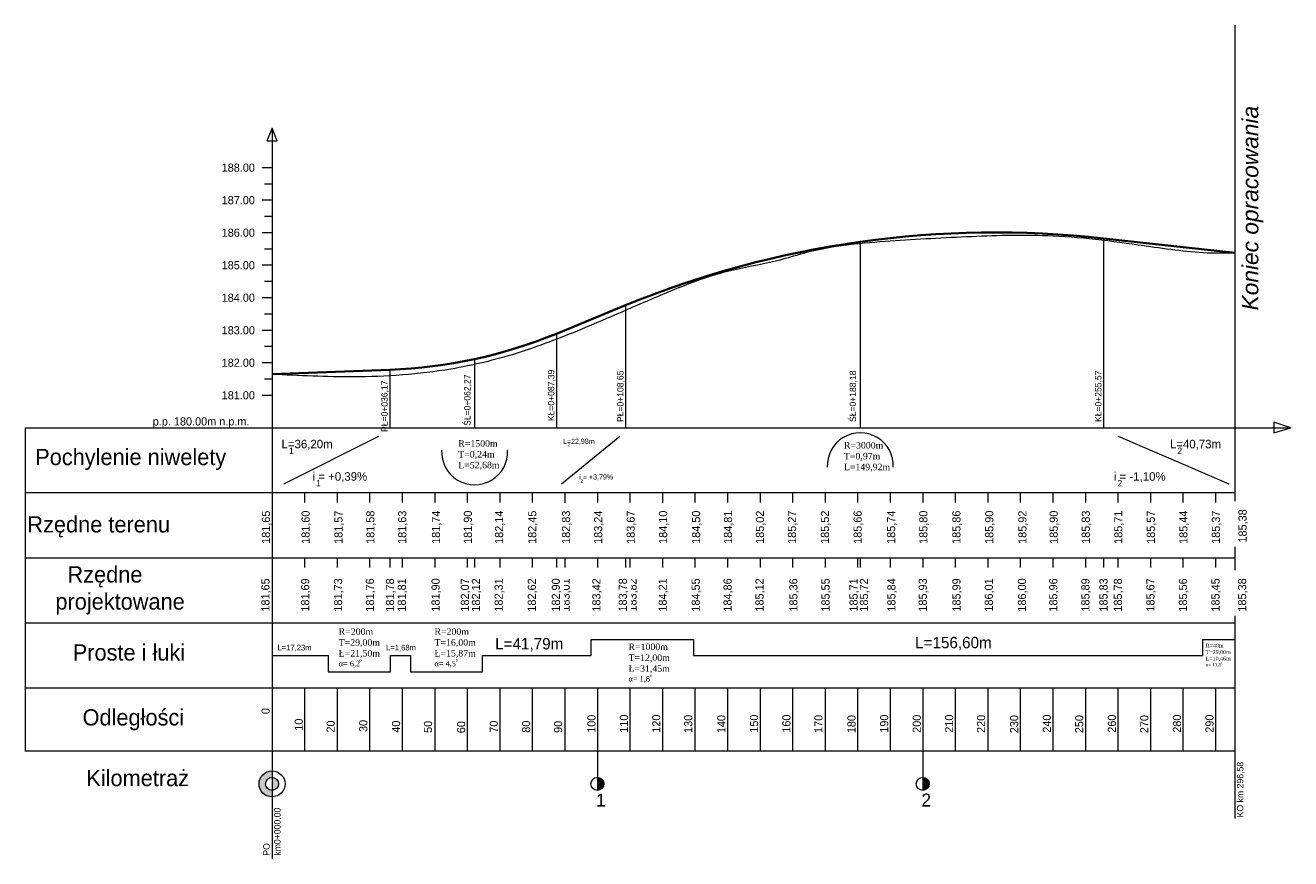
# Model space of a CAD drawing. Header units: metres. Extents: x 6615186 to 7435136, y 5685106 to 5698228.
# Tile 10 of 15: x 7416131 to 7420021, y 5685106 to 5687668. Entities that reach past the tile are written whole.
import ezdxf

# ---------------------------------------------------------------- set-up
doc = ezdxf.new("R2010")
doc.units = ezdxf.units.M
for name, color, linetype, lineweight in [('D.O. info', 7, 'Continuous', 9), ('D.O. opornik 12x25', 1, 'Continuous', 35), ('D.O. zieleń', 75, 'Continuous', 18)]:
    doc.layers.add(name, color=color, linetype=linetype, lineweight=lineweight)

msp = doc.modelspace()

# ---------------------------------------------------------------- hatches: boundary and pattern name
at = {"layer": 'D.O. info'}
h = msp.add_hatch(color=0, dxfattribs=at)
h.dxf.hatch_style = 1
h.paths.add_polyline_path([(7416889.532, 5685295.627, -1), (7416889.532, 5685375.627), (7416889.532, 5685355.627, 1), (7416889.532, 5685315.627)])
h.paths.add_polyline_path([(7416889.532, 5685315.627), (7416889.532, 5685355.627, -0.41421356), (7416909.532, 5685335.627, -0.41421356)])
h = msp.add_hatch(color=0, dxfattribs=at)
h.dxf.hatch_style = 1
h.paths.add_polyline_path([(7417889.532, 5685355.627), (7417889.532, 5685315.627, 0.41421356), (7417909.532, 5685335.627, 0.41421356)])
h = msp.add_hatch(color=0, dxfattribs=at)
h.dxf.hatch_style = 1
h.paths.add_polyline_path([(7418889.532, 5685355.627), (7418889.532, 5685315.627, 0.41421356), (7418909.532, 5685335.627, 0.41421356)])

# ---------------------------------------------------------------- linework, layer by layer
msp.add_line((7419850.112, 5685229.75), (7419850.112, 5687668.365), dxfattribs=at)
at = {"layer": 'D.O. info', "color": 0}
for p, q in [((7416889.532, 5687351.561), (7416874.026, 5687313.587)), ((7416889.532, 5687351.561), (7416889.532, 5686430.287)), ((7416905.412, 5687313.587), (7416889.532, 5687351.561)), ((7416874.026, 5687313.587), (7416905.412, 5687313.587)), ((7416889.532, 5687230.287), (7416859.532, 5687230.287)), ((7416889.532, 5687180.287), (7416866.495, 5687180.287)), ((7416889.532, 5687130.287), (7416859.532, 5687130.287)), ((7416889.532, 5687080.287), (7416866.495, 5687080.287)), ((7416889.532, 5687030.287), (7416859.532, 5687030.287)), ((7416889.532, 5686980.287), (7416866.495, 5686980.287)), ((7416889.532, 5686980.287), (7416866.495, 5686980.287)), ((7418697.717, 5687002.509), (7418697.717, 5686430.835)), ((7419445.268, 5687013.237), (7419445.268, 5686430.835)), ((7416889.532, 5686930.287), (7416859.532, 5686930.287)), ((7416889.532, 5686930.287), (7416859.532, 5686930.287)), ((7416889.532, 5686880.287), (7416866.495, 5686880.287)), ((7416889.532, 5686830.287), (7416859.532, 5686830.287)), ((7417976.031, 5686807.268), (7417976.031, 5686430.835)), ((7416889.532, 5686780.287), (7416866.495, 5686780.287)), ((7416889.532, 5686730.287), (7416859.532, 5686730.287)), ((7417763.422, 5686720.088), (7417763.422, 5686430.835)), ((7416889.532, 5686680.287), (7416866.495, 5686680.287)), ((7416889.532, 5686630.287), (7416859.532, 5686630.287)), ((7417512.224, 5686642.013), (7417512.224, 5686430.835)), ((7417251.25, 5686609.022), (7417251.25, 5686430.835)), ((7416889.532, 5686580.287), (7416866.495, 5686580.287)), ((7416889.532, 5686530.287), (7416859.532, 5686530.287)), ((7420020.755, 5686430.835), (7419969.188, 5686447.485)), ((7419969.188, 5686447.485), (7419969.188, 5686414.974)), ((7416131.108, 5686430.835), (7420020.755, 5686430.835)), ((7416131.108, 5686430.835), (7416131.108, 5685631.076)), ((7416889.532, 5686430.835), (7416889.532, 5686400.835)), ((7416889.532, 5686430.287), (7416889.532, 5685630.527)), ((7416926.132, 5686258.368), (7417217.658, 5686405.22)), ((7417779.754, 5686258.368), (7417958.888, 5686405.22)), ((7419489.972, 5686405.22), (7419830.965, 5686258.368)), ((7419969.188, 5686414.974), (7420020.755, 5686430.835)), ((7419850.112, 5686231.076), (7416131.108, 5686231.076)), ((7416889.532, 5686231.076), (7416889.532, 5686201.076)), ((7416989.532, 5686231.076), (7416989.532, 5686201.076)), ((7417089.532, 5686231.076), (7417089.532, 5686201.076)), ((7417189.532, 5686231.076), (7417189.532, 5686201.076)), ((7417289.532, 5686231.076), (7417289.532, 5686201.076)), ((7417389.532, 5686231.076), (7417389.532, 5686201.076)), ((7417489.532, 5686231.076), (7417489.532, 5686201.076)), ((7417489.532, 5686231.076), (7417489.532, 5686201.076)), ((7417589.532, 5686231.076), (7417589.532, 5686201.076)), ((7417689.532, 5686231.076), (7417689.532, 5686201.076)), ((7417889.532, 5686231.076), (7417889.532, 5686200.835)), ((7417989.532, 5686231.076), (7417989.532, 5686200.835)), ((7418189.532, 5686231.076), (7418189.532, 5686200.835)), ((7418289.532, 5686231.076), (7418289.532, 5686200.835)), ((7418389.532, 5686231.076), (7418389.532, 5686200.835)), ((7418489.532, 5686231.076), (7418489.532, 5686200.835)), ((7418589.532, 5686231.316), (7418589.532, 5686201.076)), ((7418689.532, 5686231.076), (7418689.532, 5686200.835)), ((7418789.532, 5686231.076), (7418789.532, 5686200.835)), ((7418889.532, 5686231.076), (7418889.532, 5686200.835)), ((7418989.532, 5686231.076), (7418989.532, 5686200.835)), ((7419089.532, 5686231.076), (7419089.532, 5686200.835)), ((7419189.532, 5686231.076), (7419189.532, 5686200.835)), ((7419289.532, 5686231.076), (7419289.532, 5686200.835)), ((7419389.532, 5686231.076), (7419389.532, 5686201.076)), ((7419489.532, 5686231.076), (7419489.532, 5686201.076)), ((7419589.532, 5686231.076), (7419589.532, 5686201.076)), ((7419689.532, 5686231.076), (7419689.532, 5686201.076)), ((7419789.532, 5686231.076), (7419789.532, 5686201.076)), ((7416131.108, 5686031.076), (7419850.112, 5686031.076)), ((7416889.532, 5686031.076), (7416889.532, 5686001.076)), ((7416989.532, 5686031.076), (7416989.532, 5686001.076)), ((7417089.532, 5686031.076), (7417089.532, 5686001.076)), ((7417189.532, 5686031.076), (7417189.532, 5686001.076)), ((7417251.25, 5686031.076), (7417251.25, 5686001.076)), ((7417289.532, 5686031.076), (7417289.532, 5686001.076)), ((7417389.532, 5686031.076), (7417389.532, 5686001.076)), ((7417489.532, 5686031.076), (7417489.532, 5686001.076)), ((7417489.532, 5686031.076), (7417489.532, 5686001.076)), ((7417512.224, 5686031.076), (7417512.224, 5686001.076)), ((7417512.224, 5686031.076), (7417512.224, 5686001.076)), ((7417589.532, 5686031.076), (7417589.532, 5686001.076)), ((7417689.532, 5686031.076), (7417689.532, 5686001.076)), ((7417763.422, 5686031.076), (7417763.422, 5686001.076)), ((7417789.532, 5686031.076), (7417789.532, 5686001.076)), ((7417889.532, 5686030.835), (7417889.532, 5686000.835)), ((7417976.031, 5686031.076), (7417976.031, 5686001.076)), ((7417989.532, 5686030.835), (7417989.532, 5686000.835)), ((7418089.532, 5686030.835), (7418089.532, 5686000.835)), ((7418189.532, 5686030.835), (7418189.532, 5686000.835)), ((7418289.532, 5686030.835), (7418289.532, 5686000.835)), ((7418389.532, 5686030.835), (7418389.532, 5686000.835)), ((7418489.532, 5686030.835), (7418489.532, 5686000.835)), ((7418589.532, 5686031.076), (7418589.532, 5686001.076)), ((7418689.532, 5686030.835), (7418689.532, 5686000.835)), ((7418697.717, 5686030.835), (7418697.717, 5686000.835)), ((7418789.532, 5686030.835), (7418789.532, 5686000.835)), ((7418889.532, 5686030.835), (7418889.532, 5686000.835)), ((7418989.532, 5686030.835), (7418989.532, 5686000.835)), ((7419089.532, 5686030.835), (7419089.532, 5686000.835)), ((7419189.532, 5686030.835), (7419189.532, 5686000.835)), ((7419289.532, 5686030.835), (7419289.532, 5686000.835)), ((7419389.532, 5686031.076), (7419389.532, 5686001.076)), ((7419445.268, 5686031.076), (7419445.268, 5686001.076)), ((7419489.532, 5686031.076), (7419489.532, 5686001.076)), ((7419589.532, 5686031.076), (7419589.532, 5686001.076)), ((7419689.532, 5686031.076), (7419689.532, 5686001.076)), ((7419789.532, 5686031.076), (7419789.532, 5686001.076)), ((7416131.108, 5685831.076), (7419850.112, 5685831.076)), ((7417870.232, 5685730.179), (7417870.232, 5685780.179)), ((7417870.232, 5685780.179), (7418184.732, 5685780.179)), ((7418184.732, 5685780.179), (7418184.732, 5685730.179)), ((7419750.732, 5685730.179), (7419750.732, 5685780.179)), ((7419750.732, 5685780.179), (7419850.112, 5685780.179)), ((7416889.532, 5685730.179), (7417061.832, 5685730.179)), ((7417061.832, 5685730.179), (7417061.832, 5685680.179)), ((7417253.891, 5685680.179), (7417253.891, 5685730.179)), ((7417253.891, 5685730.179), (7417314.984, 5685730.179)), ((7417314.984, 5685730.179), (7417314.984, 5685680.179)), ((7417536.912, 5685680.179), (7417536.912, 5685730.179)), ((7417536.912, 5685730.179), (7417870.232, 5685730.179)), ((7418184.732, 5685730.179), (7419750.732, 5685730.179)), ((7417061.832, 5685680.179), (7417253.891, 5685680.179)), ((7417314.984, 5685680.179), (7417536.912, 5685680.179)), ((7416131.108, 5685631.076), (7419850.112, 5685631.076)), ((7416131.108, 5685631.076), (7416131.108, 5685436.176)), ((7416889.532, 5685635.387), (7416889.532, 5685295.627)), ((7416989.532, 5685631.076), (7416989.532, 5685436.176)), ((7417089.532, 5685631.076), (7417089.532, 5685436.176)), ((7417189.532, 5685631.076), (7417189.532, 5685436.176)), ((7417289.532, 5685631.076), (7417289.532, 5685436.176)), ((7417389.532, 5685631.076), (7417389.532, 5685436.176)), ((7417489.532, 5685631.076), (7417489.532, 5685436.176)), ((7417489.532, 5685631.076), (7417489.532, 5685436.176)), ((7417589.532, 5685631.076), (7417589.532, 5685436.176)), ((7417689.532, 5685631.076), (7417689.532, 5685436.176)), ((7417789.532, 5685631.076), (7417789.532, 5685436.176)), ((7417889.532, 5685631.076), (7417889.532, 5685315.627)), ((7417989.532, 5685631.076), (7417989.532, 5685436.176)), ((7418089.532, 5685631.076), (7418089.532, 5685436.176)), ((7418189.532, 5685631.076), (7418189.532, 5685436.176)), ((7418289.532, 5685631.076), (7418289.532, 5685436.176)), ((7418289.532, 5685631.076), (7418289.532, 5685436.176)), ((7418389.532, 5685631.076), (7418389.532, 5685436.176)), ((7418489.532, 5685631.076), (7418489.532, 5685436.176)), ((7418589.532, 5685631.076), (7418589.532, 5685436.176)), ((7418689.532, 5685631.076), (7418689.532, 5685436.176)), ((7418689.532, 5685631.076), (7418689.532, 5685436.176)), ((7418789.532, 5685631.076), (7418789.532, 5685436.176)), ((7418889.532, 5685631.076), (7418889.532, 5685315.627)), ((7418989.532, 5685631.076), (7418989.532, 5685436.176)), ((7419089.532, 5685631.076), (7419089.532, 5685436.176)), ((7419189.532, 5685631.076), (7419189.532, 5685436.176)), ((7419189.532, 5685631.076), (7419189.532, 5685436.176)), ((7419289.532, 5685631.076), (7419289.532, 5685436.176)), ((7419389.532, 5685631.076), (7419389.532, 5685436.176)), ((7419389.532, 5685631.076), (7419389.532, 5685436.176)), ((7419489.532, 5685631.076), (7419489.532, 5685436.176)), ((7419589.532, 5685631.076), (7419589.532, 5685436.176)), ((7419589.532, 5685631.076), (7419589.532, 5685436.176)), ((7419689.532, 5685631.076), (7419689.532, 5685436.176)), ((7419789.532, 5685631.076), (7419789.532, 5685436.176)), ((7419850.112, 5685436.176), (7416131.108, 5685436.176)), ((7416889.532, 5685295.627), (7416889.532, 5685105.627))]:
    msp.add_line(p, q, dxfattribs=at)
for centre, radius in [((7416889.532, 5685335.627), 40), ((7416889.532, 5685335.627), 20), ((7417889.532, 5685335.627), 20), ((7418889.532, 5685335.627), 20)]:
    msp.add_circle(centre, radius, dxfattribs=at)
for centre, start, end in [((7418697.717, 5686313.863), 357.414593, 182.585407), ((7417512.224, 5686357.035), 177.414593, 2.585407)]:
    msp.add_arc(centre, 101.602, start, end, dxfattribs=at)
at = {"layer": 'D.O. opornik 12x25'}
for p, q in [((7419850.112, 5686968.287), (7419445.268, 5687013.237)), ((7417976.031, 5686807.268), (7417763.422, 5686720.088)), ((7416889.532, 5686595.287), (7417251.25, 5686609.022))]:
    msp.add_line(p, q, dxfattribs=at)
for centre, radius, start, end in [((7419114.208, 5684031.56), 3000, 83.664308, 112.296035), ((7417194.333, 5688107.942), 1500, 272.174559, 292.296035)]:
    msp.add_arc(centre, radius, start, end, dxfattribs=at)
at = {"layer": 'D.O. zieleń'}
msp.add_spline([(7419850.112, 5686968.287), (7419789.532, 5686967.287), (7419589.532, 5686987.287), (7419289.532, 5687020.287), (7419039.532, 5687018.287), (7418789.532, 5687004.287), (7418539.532, 5686971.287), (7418437.41, 5686943.287), (7418289.532, 5686911.287), (7418089.532, 5686840.287), (7417839.532, 5686733.287), (7417639.532, 5686659.287), (7417439.532, 5686611.287), (7417139.532, 5686587.287), (7416889.532, 5686595.287)], degree=3, dxfattribs=at)

# ---------------------------------------------------------------- texts
at = {"layer": 'D.O. info', "color": 0, "attachment_point": 1, "rotation": 90}
for s, insert, char_height, width in [('{\\fArial|b0|i1|c238|p34;Koniec opracowania}', (7419871.288, 5686791.56), 50, 716.96573), ('181,65', (7416858.364, 5686073.713), 25, 114.01688), ('181,60', (7416980.098, 5686073.713), 25, 114.01688), ('181,65', (7416856.723, 5685865.451), 25, 114.01688), ('0', (7416857.281, 5685550.217), 25, 49.82518), ('100', (7417858.792, 5685492.627), 25, 114.01688), ('110', (7417958.645, 5685493.049), 25, 114.01688), ('120', (7418058.19, 5685493.042), 25, 114.01688), ('130', (7418156.442, 5685492.359), 25, 114.01688), ('140', (7418258.17, 5685491.601), 25, 114.01688), ('150', (7418358.645, 5685493.049), 25, 114.01688), ('160', (7418458.19, 5685493.042), 25, 114.01688), ('170', (7418556.442, 5685492.359), 25, 114.01688), ('180', (7418658.17, 5685491.601), 25, 114.01688), ('190', (7418758.645, 5685493.049), 25, 114.01688), ('200', (7418858.792, 5685492.627), 25, 114.01688), ('210', (7418958.19, 5685493.042), 25, 114.01688), ('220', (7419056.442, 5685492.359), 25, 114.01688), ('230', (7419158.17, 5685491.601), 25, 114.01688), ('240', (7419258.645, 5685493.049), 25, 114.01688), ('250', (7419358.17, 5685491.601), 25, 114.01688), ('260', (7419458.645, 5685493.049), 25, 114.01688), ('270', (7419558.17, 5685491.601), 25, 114.01688), ('280', (7419658.645, 5685493.049), 25, 114.01688), ('290', (7419758.645, 5685493.049), 25, 114.01688), ('10', (7416959.18, 5685499.286), 25, 114.01688), ('20', (7417057.242, 5685493.577), 25, 114.01688), ('30', (7417157.448, 5685495.183), 25, 114.01688), ('40', (7417258.19, 5685493.042), 25, 114.01688), ('50', (7417356.442, 5685492.359), 25, 114.01688), ('60', (7417458.17, 5685491.601), 25, 114.01688), ('70', (7417558.645, 5685493.049), 25, 114.01688), ('80', (7417658.19, 5685493.042), 25, 114.01688), ('90', (7417756.442, 5685492.359), 25, 114.01688)]:
    msp.add_mtext(s, dxfattribs=dict(at, insert=insert, char_height=char_height, width=width))
at = {"layer": 'D.O. info', "color": 0, "attachment_point": 1}
for s, insert, char_height, width in [('188.00', (7416734.665, 5687243.17), 25, 95.98954), ('187.00', (7416734.665, 5687143.17), 25, 95.98954), ('186.00', (7416734.665, 5687043.17), 25, 95.98954), ('185.00', (7416734.665, 5686943.17), 25, 95.98954), ('184.00', (7416734.665, 5686843.17), 25, 95.98954), ('183.00', (7416734.665, 5686743.17), 25, 95.98954), ('182.00', (7416734.665, 5686643.17), 25, 95.98954), ('181.00', (7416734.665, 5686543.17), 25, 95.98954), ('p.p. 180.00m n.p.m.', (7416522.81, 5686462.878), 25, 519.17747), ('Pochylenie niwelety', (7416161.516, 5686365.956), 50, 710.75746), (' Rzędne terenu', (7416118.821, 5686158.777), 50, 769.76023), ('  Rzędne \\Pprojektowane', (7416223.588, 5686004.921), 50, 536.69834), ('Proste i łuki', (7416276.895, 5685764.958), 50, 710.75746), ('L=41,79m', (7417575.401, 5685784.187), 35, 251.2587), ('L=156,60m', (7418866.292, 5685787.745), 35, 251.2587), ('L=17,23m', (7416906.396, 5685763.525), 17.5, 139.9057), ('L=1,68m', (7417240.107, 5685763.525), 17.5, 139.9057), ('{\\fTimes New Roman|b0|i0|c0|p18;o}', (7417157.654, 5685721.704), 10, 106.47979), ('{\\fTimes New Roman|b0|i0|c0|p18;o}', (7417454.482, 5685721.704), 10, 106.47979), ('{\\fTimes New Roman|b0|i0|c0|p18;o}', (7419805.722, 5685711.538), 6, 63.88788), ('{\\fTimes New Roman|b0|i0|c0|p18;o}', (7418050.986, 5685674.734), 10, 106.47979), ('Odległości', (7416307.13, 5685565.334), 50, 536.69834), ('Kilometraż', (7416318.696, 5685378.689), 50, 536.69834)]:
    msp.add_mtext(s, dxfattribs=dict(at, insert=insert, char_height=char_height, width=width))
at = {"layer": 'D.O. info', "color": 0, "attachment_point": 1, "rotation": 90}
for s, width, gutter_width, insert, char_height in [('{\\C256;ŚŁ=0+188,18}', 252.19584, 9.375, (7418665.038, 5686448.541), 19.6875), ('{\\C256;PŁ=0+036,17}', 252.19584, 9.375, (7417225.41, 5686417.981), 19.6875), ('{\\C256;ŚŁ=0+062,27}', 252.19584, 9.375, (7417480.017, 5686436.591), 19.6875), ('{\\C256;KŁ=0+087,39}', 252.19584, 9.375, (7417737.582, 5686451.284), 19.6875), ('{\\C256;PŁ=0+108,65}', 252.19584, 9.375, (7417950.192, 5686448.541), 19.6875), ('{\\C256;KŁ=0+255,57}', 252.19584, 9.375, (7419419.429, 5686448.541), 19.6875), ('KO km 296,58', 300.42101, 12.5, (7419855.425, 5685232.552), 20), ('PO \\Pkm0+000,00', 200.05272, 12.5, (7416862.358, 5685114.717), 20)]:
    msp.add_mtext_dynamic_manual_height_columns(s, width=width, gutter_width=gutter_width, heights=[0], dxfattribs=dict(at, insert=insert, char_height=char_height))
at = {"layer": 'D.O. info', "color": 0, "attachment_point": 1}
for s, width, insert, char_height in [('{\\C256;L=36,20m}', 123.53986, (7416918.68, 5686393.864), 26.25), ('{\\fTimes New Roman|b0|i0|c0|p18;R=1500m\\P\\pxt0.16824;T=0,\\fTimes New Roman|b0|i0|c238|p18;24\\fTimes New Roman|b0|i0|c0|p18;m\\PL=\\fTimes New Roman|b0|i0|c238|p18;52,68\\fTimes New Roman|b0|i0|c0|p18;m}', 271.25498, (7417461.919, 5686392.635), 20), ('{\\C256;L=22,98m}', 74.12391, (7417783.899, 5686396.927), 15.75), ('{\\C256;L=40,73m}', 123.53986, (7419649.557, 5686393.864), 26.25), ('1', 2.29842, (7416941.379, 5686369.887), 20), ('2', 1.14921, (7417797.505, 5686382.81), 10), ('{\\fTimes New Roman|b0|i0|c0|p18;R=3000m\\P\\pxt0.16824;T=0,\\fTimes New Roman|b0|i0|c238|p18;97\\fTimes New Roman|b0|i0|c0|p18;m\\PL=\\fTimes New Roman|b0|i0|c238|p18;149,92\\fTimes New Roman|b0|i0|c0|p18;m}', 271.25498, (7418647.412, 5686386.888), 20), ('2', 2.29842, (7419672.256, 5686369.887), 20), ('\\pxt0.16824;i = +0,39%', 307.01419, (7417014.202, 5686294.11), 26.25), ('\\pxt0.16824;i = +3,79%', 184.20851, (7417834.154, 5686287.46), 15.75), ('\\pxt0.16824;i = -1,10%', 307.01419, (7419477.305, 5686294.11), 26.25), ('1', 2.29842, (7417024.763, 5686270.197), 20), ('2', 1.14921, (7417837.523, 5686272.441), 10), ('2', 2.29842, (7419487.867, 5686270.197), 20), ('{\\fTimes New Roman|b0|i0|c0|p18;R=\\fTimes New Roman|b0|i0|c238|p18;200\\fTimes New Roman|b0|i0|c0|p18;m\\P\\pxt0.16824;T=\\fTimes New Roman|b0|i0|c238|p18;29,00\\fTimes New Roman|b0|i0|c0|p18;m\\PŁ=21,50m\\P\\H0.83333x;α\\fTimes New Roman|b0|i0|c238|p18;= 6,2}', 317.03246, (7417094.393, 5685814.073), 20), ('{\\fTimes New Roman|b0|i0|c0|p18;R=\\fTimes New Roman|b0|i0|c238|p18;200\\fTimes New Roman|b0|i0|c0|p18;m\\P\\pxt0.16824;T=\\fTimes New Roman|b0|i0|c238|p18;16,00\\fTimes New Roman|b0|i0|c0|p18;m\\PŁ=15,87m\\P\\H0.83333x;α\\fTimes New Roman|b0|i0|c238|p18;= 4,5}', 317.03246, (7417388.784, 5685814.073), 20), ('{\\fTimes New Roman|b0|i0|c0|p18;R=\\fTimes New Roman|b0|i0|c238|p18;1000\\fTimes New Roman|b0|i0|c0|p18;m\\P\\pxt0.16824;T=\\fTimes New Roman|b0|i0|c238|p18;12,00\\fTimes New Roman|b0|i0|c0|p18;m\\PŁ=31,45m\\P\\H0.83333x;α\\fTimes New Roman|b0|i0|c238|p18;= 1,8}', 317.03246, (7417985.287, 5685767.102), 20), ('{\\fTimes New Roman|b0|i0|c0|p18;R=\\fTimes New Roman|b0|i0|c238|p18;40\\fTimes New Roman|b0|i0|c0|p18;m\\P\\pxt0.16824;T=\\fTimes New Roman|b0|i0|c238|p18;29,00\\fTimes New Roman|b0|i0|c0|p18;m\\PŁ=10,46m\\P\\H0.83333x;α\\fTimes New Roman|b0|i0|c238|p18;= 13,8}', 190.21948, (7419759.394, 5685766.959), 12), ('1', 305.7134, (7417885.56, 5685305.947), 40), ('2', 305.7134, (7418885.56, 5685305.947), 40)]:
    msp.add_mtext_dynamic_manual_height_columns(s, width=width, gutter_width=12.5, heights=[0], dxfattribs=dict(at, insert=insert, char_height=char_height))
at = {"layer": 'D.O. info', "color": 0, "char_height": 25, "width": 114.01688, "attachment_point": 1, "rotation": 90, "bg_fill": 2}
for s, insert in [('\\pxt2;182,83', (7417780.702, 5686073.713)), ('\\pxt2;184,10', (7418079.1, 5686073.713)), ('181,57', (7417081.208, 5686073.713)), ('181,58', (7417179.176, 5686073.713)), ('181,63', (7417277.145, 5686073.713)), ('181,74', (7417380.991, 5686073.713)), ('181,90', (7417478.959, 5686073.713)), ('182,14', (7417574.968, 5686073.713)), ('182,45', (7417676.855, 5686073.713)), ('183,67', (7417979.47, 5686073.713)), ('184,50', (7418180.503, 5686073.713)), ('184,81', (7418278.578, 5686073.713)), ('185,02', (7418376.765, 5686073.713)), ('185,27', (7418475.286, 5686073.713)), ('185,52', (7418576.663, 5686073.713)), ('185,66', (7418677.077, 5686073.713)), ('185,74', (7418779.965, 5686073.713)), ('185,80', (7418879.07, 5686073.713)), ('185,86', (7418980.711, 5686073.713)), ('185,90', (7419081.604, 5686073.713)), ('185,92', (7419183.527, 5686073.713)), ('185,90', (7419279.666, 5686073.713)), ('185,83', (7419378.363, 5686073.713)), ('185,71', (7419478.363, 5686073.713)), ('185,57', (7419578.363, 5686073.713)), ('185,44', (7419678.363, 5686073.713)), ('185,37', (7419778.363, 5686073.713)), ('181,69', (7416978.83, 5685865.451)), ('181,73', (7417079.939, 5685865.451)), ('181,76', (7417177.908, 5685865.451)), ('181,81', (7417275.876, 5685865.451)), ('181,90', (7417379.722, 5685865.451)), ('182,07', (7417469.847, 5685865.451)), ('182,31', (7417573.7, 5685865.451)), ('182,62', (7417675.587, 5685865.451)), ('183,01', (7417779.433, 5685865.451)), ('183,42', (7417873.889, 5685865.451)), ('183,82', (7417985.134, 5685865.451)), ('184,21', (7418077.832, 5685865.451)), ('184,55', (7418179.235, 5685865.451)), ('184,86', (7418277.309, 5685865.451)), ('185,12', (7418375.497, 5685865.451)), ('185,36', (7418479.545, 5685865.451)), ('185,55', (7418578.303, 5685865.451)), ('185,71', (7418664.58, 5685865.451)), ('185,84', (7418780.845, 5685865.451)), ('185,93', (7418877.397, 5685865.451)), ('185,99', (7418980.913, 5685865.451)), ('186,01', (7419080.336, 5685865.451)), ('186,00', (7419182.258, 5685865.451)), ('185,96', (7419278.398, 5685865.451)), ('185,89', (7419377.095, 5685865.451)), ('185,78', (7419477.095, 5685865.451)), ('185,67', (7419577.095, 5685865.451)), ('185,56', (7419677.095, 5685865.451)), ('185,45', (7419777.095, 5685865.451))]:
    msp.add_mtext(s, dxfattribs=dict(at, insert=insert))

# ---------------------------------------------------------------- next in the draw order: linework, layer by layer
at = {"layer": 'D.O. info', "color": 0}
for p, q in [((7417789.532, 5686231.076), (7417789.532, 5686201.076)), ((7418089.532, 5686231.076), (7418089.532, 5686200.835))]:
    msp.add_line(p, q, dxfattribs=at)

# ---------------------------------------------------------------- next in the draw order: texts
at = {"layer": 'D.O. info', "color": 0, "char_height": 25, "width": 114.01688, "attachment_point": 1, "rotation": 90, "bg_fill": 2}
for s, insert in [('\\pxt1;183,24', (7417879.496, 5686073.713)), ('185,38', (7419860.205, 5686077.795)), ('181,78', (7417239.625, 5685865.451)), ('182,12', (7417503.709, 5685865.451)), ('182,90', (7417749.476, 5685865.451)), ('183,78', (7417955.184, 5685865.691)), ('185,72', (7418696.487, 5685865.451)), ('185,83', (7419432.831, 5685865.451)), ('185,38', (7419858.937, 5685865.451))]:
    msp.add_mtext(s, dxfattribs=dict(at, insert=insert))

doc.saveas('drawing.dxf')
